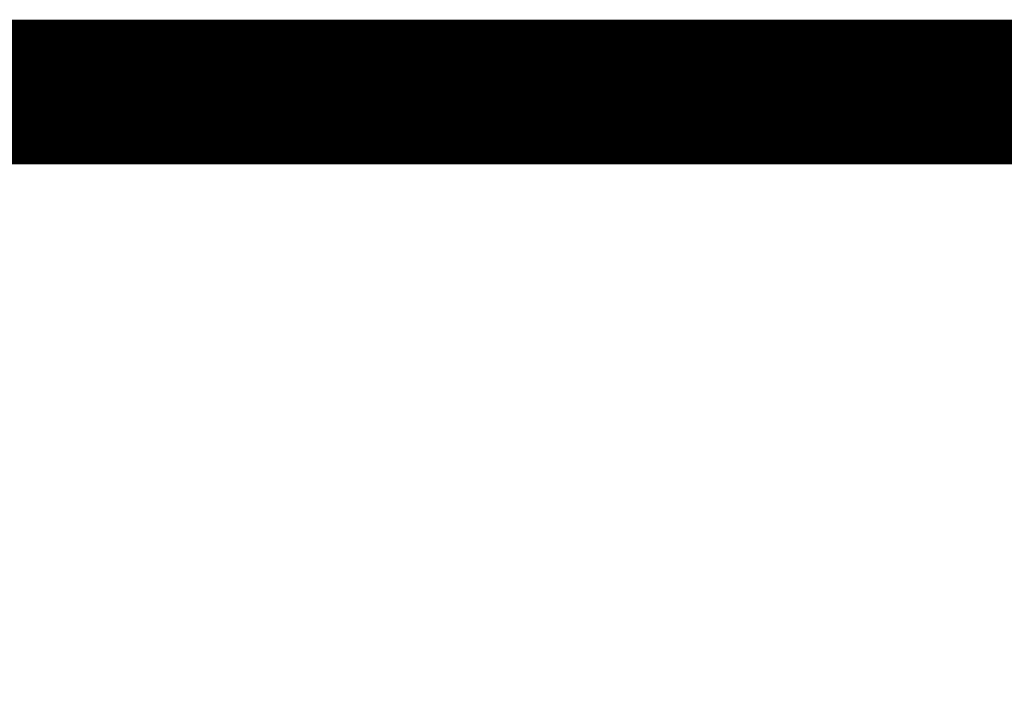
# Model space of a CAD drawing. Header units: metres. Extents: x -699 to 2316, y -1199 to 781.
# Tile 130 of 256: x -96.37 to -89.56, y -69.91 to -65.27. Entities that reach past the tile are written whole.
import ezdxf

# ---------------------------------------------------------------- set-up
doc = ezdxf.new("R2010")
doc.units = ezdxf.units.M
doc.layers.add('X-XX-AL-TEKENBLAD_VIEWPORT-G', color=7, linetype='Continuous', lineweight=18, plot=False)

msp = doc.modelspace()

# ---------------------------------------------------------------- linework, layer by layer
at = {"layer": 'X-XX-AL-TEKENBLAD_VIEWPORT-G', "color": 3, "const_width": 1}
msp.add_lwpolyline([(-102.4438644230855, -65.7666844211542), (-65.26269609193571, -65.7666844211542), (-65.26269609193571, -119.9545912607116), (-102.4438644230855, -119.9545912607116)], close=True, dxfattribs=at)

doc.saveas('drawing.dxf')
